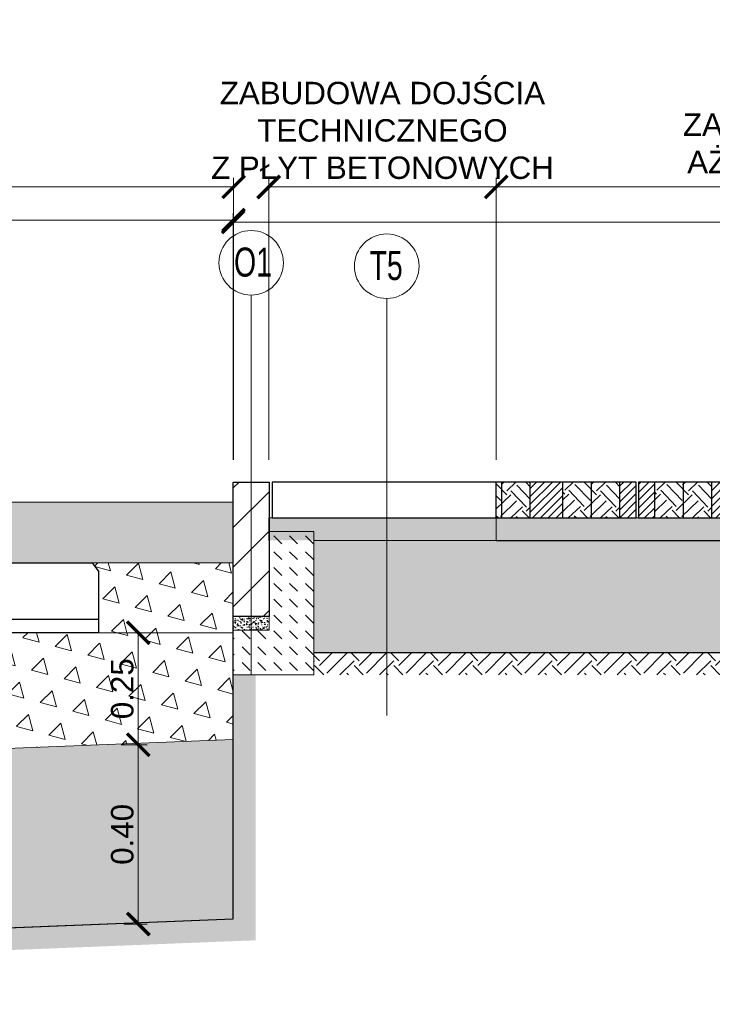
# Model space of a CAD drawing. Header units: feet. Extents: x 210.7 to 255.4, y -209.3 to -191.9.
# Tile 13 of 25: x 223.4 to 225, y -201.2 to -199. Entities that reach past the tile are written whole.
import ezdxf

# ---------------------------------------------------------------- set-up
doc = ezdxf.new("R2010")
doc.units = ezdxf.units.FT
doc.header["$MEASUREMENT"] = 0
doc.header["$PDMODE"] = 34
for name, color, linetype, lineweight in [('Beton', 8, 'Continuous', 15), ('BETON kresk', 8, 'Continuous', 9), ('Geowłóknina', 160, 'Continuous', 30), ('Miesz_niezw', 251, 'Continuous', 9), ('miesz_niezw_', 44, 'Continuous', 15), ('Mieszanka_niezw_0_315', 44, 'Continuous', 15), ('Opis', 7, 'Continuous', 15), ('Opis (wydruk czarny)', 7, 'Continuous', 15), ('Piasek', 54, 'Continuous', 15), ('Podkład', 7, 'Continuous', 30), ('Podsypka cementowo-piaskowa', 251, 'Continuous', 15), ('Podłoże gruntowe', 7, 'Continuous', 13), ('Wymiar', 7, 'Continuous', 15)]:
    doc.layers.add(name, color=color, linetype=linetype, lineweight=lineweight)
doc.layers.add('beton obram', color=7, linetype='Continuous')
doc.layers.add('kostka grafitowa', color=7, linetype='Continuous', lineweight=30, true_color=0x404040)
doc.styles.add('Opis_1_25', font='arial.ttf', dxfattribs={"height": 0.05})
doc.styles.add('Romans', font='romans.shx', dxfattribs={"width": 0.7})
doc.dimstyles.new('1_25_DK$0', dxfattribs={"dimtxt": 0.05, "dimasz": 0.05, "dimexe": 0.02, "dimexo": 0.05, "dimgap": 0.01, "dimtad": 1, "dimdec": 3, "dimzin": 3, "dimdsep": 46, "dimtxsty": 'Opis_1_25', "dimblk": 'ARCHTICK', "dimcen": 0.05, "dimclrd": 256, "dimclre": 256, "dimazin": 3, "dimtfac": 1, "dimtdec": 3, "dimtofl": 0, "dimtmove": 0, "dimatfit": 3, "dimldrblk": 'ARCHTICK', "dimfxl": 1, "dimfrac": 2, "dimtolj": 1, "dimtzin": 3, "dimlwd": -1, "dimlwe": -1, "dimarcsym": 0})
pattern_1 = [(105, (0, 0), (-0.07244443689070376, 0.01941142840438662), [0.03750000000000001, -0.03750000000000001]), (165, (0, 0), (-0.05303300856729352, -0.05303300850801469), [0.03750000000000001, -0.03750000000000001]), (45, (-0.03622221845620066, 0.009705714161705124), (-0.01941142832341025, 0.07244443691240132), [0.03750000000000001, -0.03750000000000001])]
pattern_2 = [(37.50000000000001, (9.998190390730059, 0), (-0.0003149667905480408, 0.009634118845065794), [0, -0.0076, 0, -0.0085, 0, -0.008125]), (7.499999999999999, (9.998190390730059, 0), (0.008848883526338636, 0.0141107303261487), [0, -0.004099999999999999, 0, -0.006850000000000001, 0, -0.002625]), (327.5, (9.992040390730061, 0), (0.01557070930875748, 2.829526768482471e-05), [0, -0.0025, 0, -0.009000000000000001, 0, -0.01175]), (317.5, (9.992040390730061, 0), (0.01503063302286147, 0.004388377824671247), [0, -0.00125, 0, -0.0059, 0, -0.006750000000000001])]
pattern_3 = [(45, (-53.99798389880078, -1.386479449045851), (-0.008838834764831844, 0.008838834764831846), [])]
pattern_4 = [(45, (0, 0), (-0.008838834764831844, 0.008838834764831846), [])]

# ---------------------------------------------------------------- blocks, each defined once
blk = doc.blocks.new('_ArchTick')
at = {"color": 0, "linetype": 'ByBlock', "lineweight": 0, "const_width": 0.15}
blk.add_lwpolyline([(-0.5, -0.5), (0.5, 0.5)], dxfattribs=at)
blk = doc.blocks.new('*D6')
at = {"layer": 'DEFPOINTS', "color": 0, "lineweight": 70, "transparency": 16777216}
for p in [(223.9261949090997, -199.4069429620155), (216.5261949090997, -200.0659117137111), (223.9261949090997, -200.0659117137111)]:
    blk.add_point(p, dxfattribs=at)
at = {"layer": 'Wymiar', "transparency": 16777216}
for p, q in [((216.5261949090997, -200.0159117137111), (216.5261949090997, -199.3869429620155)), ((223.9261949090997, -200.0159117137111), (223.9261949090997, -199.3869429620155)), ((216.5261949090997, -199.4069429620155), (223.9261949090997, -199.4069429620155))]:
    blk.add_line(p, q, dxfattribs=at)
at = {"layer": 'Wymiar', "transparency": 16777216, "xscale": 0.05, "yscale": 0.05, "zscale": 0.05, "rotation": 180}
blk.add_blockref('_ArchTick', (216.5261949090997, -199.4069429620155), dxfattribs=at)
at = {"layer": 'Wymiar', "transparency": 16777216, "xscale": 0.05, "yscale": 0.05, "zscale": 0.05}
blk.add_blockref('_ArchTick', (223.9261949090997, -199.4069429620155), dxfattribs=at)
at = {"layer": 'Wymiar', "color": 0, "transparency": 16777216, "insert": (220.2261949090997, -199.3710732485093), "char_height": 0.05, "attachment_point": 5, "style": 'Opis_1_25'}
blk.add_mtext('\\A1;{\\fArial|b0|i0|c238|p34;TOROWISKO KLASYCZNE PODSYPKOWE}', dxfattribs=at)
blk = doc.blocks.new('*D9')
at = {"layer": 'DEFPOINTS', "color": 0, "lineweight": 25, "transparency": 16777216}
for p in [(223.9257073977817, -199.4808866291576), (222.7261948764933, -200.0669116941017), (223.9261949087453, -200.0659117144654)]:
    blk.add_point(p, dxfattribs=at)
at = {"layer": 'Wymiar', "transparency": 16777216}
for p, q in [((222.7261532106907, -200.0169117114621), (222.7256906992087, -199.461886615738)), ((223.9261532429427, -200.0159117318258), (223.9256907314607, -199.4608866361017)), ((222.7257073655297, -199.4818866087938), (223.9257073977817, -199.4808866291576))]:
    blk.add_line(p, q, dxfattribs=at)
at = {"layer": 'Wymiar', "transparency": 16777216, "xscale": 0.05, "yscale": 0.05, "zscale": 0.05}
for p, rotation in [((222.7257073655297, -199.4818866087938), 180.0477454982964), ((223.9257073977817, -199.4808866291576), 0.04774549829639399)]:
    blk.add_blockref('_ArchTick', p, dxfattribs=dict(at, rotation=rotation))
at = {"layer": 'Wymiar', "color": 0, "transparency": 16777216, "insert": (223.3256777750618, -199.4458579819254), "char_height": 0.05, "attachment_point": 5, "rotation": 0.047745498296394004, "style": 'Opis_1_25'}
blk.add_mtext('\\A1;1.20', dxfattribs=at)
blk = doc.blocks.new('PS-60R2-SB4-1800')
at = {"layer": 'Podkład', "ltscale": 5}
for p, q in [((-88.5, 15.60000000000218), (-90, 13.60000000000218)), ((88.50000000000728, 15.60000000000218), (-88.49999999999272, 15.60000000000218)), ((-90, 1.818989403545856e-12), (-90, 13.60000000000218)), ((-10, 3.000000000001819), (-90, 3.000000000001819)), ((-89.99999999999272, 0), (89.99999999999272, 1.818989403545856e-12))]:
    blk.add_line(p, q, dxfattribs=at)
blk = doc.blocks.new('*D25')
at = {"layer": 'DEFPOINTS', "color": 0, "lineweight": 70, "transparency": 16777216}
for p in [(223.6252905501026, -200.4019116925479), (223.6252905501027, -200.6519116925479), (223.7134850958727, -200.6519116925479)]:
    blk.add_point(p, dxfattribs=at)
at = {"layer": 'Wymiar', "transparency": 16777216}
for p, q in [((223.6752905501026, -200.4019116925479), (223.7334850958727, -200.4019116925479)), ((223.7134850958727, -200.4019116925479), (223.7134850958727, -200.6519116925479)), ((223.6752905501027, -200.6519116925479), (223.7334850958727, -200.6519116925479))]:
    blk.add_line(p, q, dxfattribs=at)
at = {"layer": 'Wymiar', "transparency": 16777216, "xscale": 0.05, "yscale": 0.05, "zscale": 0.05}
for p, rotation in [((223.7134850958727, -200.4019116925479), 90), ((223.7134850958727, -200.6519116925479), 270)]:
    blk.add_blockref('_ArchTick', p, dxfattribs=dict(at, rotation=rotation))
at = {"layer": 'Wymiar', "color": 0, "transparency": 16777216, "insert": (223.6779564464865, -200.5269116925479), "char_height": 0.05, "attachment_point": 5, "rotation": 90, "style": 'Opis_1_25'}
blk.add_mtext('\\A1;0.25', dxfattribs=at)
blk = doc.blocks.new('*D26')
at = {"layer": 'DEFPOINTS', "color": 0, "transparency": 16777216}
for p in [(223.6252905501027, -200.6519116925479), (223.631285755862, -201.0519917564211), (223.7134850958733, -201.0519917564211)]:
    blk.add_point(p, dxfattribs=at)
at = {"layer": 'Wymiar', "transparency": 16777216}
for p, q in [((223.6752905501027, -200.6519116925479), (223.7334850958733, -200.6519116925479)), ((223.7134850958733, -200.6519116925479), (223.7134850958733, -201.0519917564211)), ((223.681285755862, -201.0519917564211), (223.7334850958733, -201.0519917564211))]:
    blk.add_line(p, q, dxfattribs=at)
at = {"layer": 'Wymiar', "transparency": 16777216, "xscale": 0.05, "yscale": 0.05, "zscale": 0.05}
for p, rotation in [((223.7134850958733, -200.6519116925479), 90), ((223.7134850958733, -201.0519917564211), 270)]:
    blk.add_blockref('_ArchTick', p, dxfattribs=dict(at, rotation=rotation))
at = {"layer": 'Wymiar', "color": 0, "transparency": 16777216, "insert": (223.6779564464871, -200.8519517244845), "char_height": 0.05, "attachment_point": 5, "rotation": 90, "style": 'Opis_1_25'}
blk.add_mtext('\\A1;0.40', dxfattribs=at)
blk = doc.blocks.new('*D90')
at = {"layer": 'DEFPOINTS', "color": 0, "transparency": 16777216}
for p in [(226.4443852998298, -199.4069429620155), (224.5118852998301, -199.9609117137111), (226.4443852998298, -200.0709117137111)]:
    blk.add_point(p, dxfattribs=at)
at = {"layer": 'Wymiar', "transparency": 16777216}
for p, q in [((224.5118852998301, -199.9109117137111), (224.5118852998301, -199.3869429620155)), ((226.4443852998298, -200.0209117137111), (226.4443852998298, -199.3869429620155)), ((224.5118852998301, -199.4069429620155), (226.4443852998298, -199.4069429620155))]:
    blk.add_line(p, q, dxfattribs=at)
at = {"layer": 'Wymiar', "transparency": 16777216, "xscale": 0.05, "yscale": 0.05, "zscale": 0.05, "rotation": 180}
blk.add_blockref('_ArchTick', (224.5118852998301, -199.4069429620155), dxfattribs=at)
at = {"layer": 'Wymiar', "transparency": 16777216, "xscale": 0.05, "yscale": 0.05, "zscale": 0.05}
blk.add_blockref('_ArchTick', (226.4443852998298, -199.4069429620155), dxfattribs=at)
at = {"layer": 'Wymiar', "color": 0, "transparency": 16777216, "insert": (225.5181352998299, -199.3171453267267), "char_height": 0.05, "attachment_point": 5, "style": 'Opis_1_25'}
blk.add_mtext('\\A1;{\\fArial|b0|i0|c238|p34;ZABUDOWA MIĘDZYTORZA Z PŁYT \\PAŻUROWYCH OBSIANYCH TRAWĄ}', dxfattribs=at)
blk = doc.blocks.new('*D91')
at = {"layer": 'DEFPOINTS', "color": 0, "transparency": 16777216}
for p in [(224.5118852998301, -199.4071467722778), (224.0043852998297, -200.0659117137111), (224.5118852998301, -200.0659112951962)]:
    blk.add_point(p, dxfattribs=at)
at = {"layer": 'Wymiar', "transparency": 16777216}
for p, q in [((224.0043852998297, -200.0159117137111), (224.0043852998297, -199.3871467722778)), ((224.5118852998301, -200.0159112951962), (224.5118852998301, -199.3871467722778)), ((224.0043852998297, -199.4071467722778), (224.5118852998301, -199.4071467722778))]:
    blk.add_line(p, q, dxfattribs=at)
at = {"layer": 'Wymiar', "transparency": 16777216, "xscale": 0.05, "yscale": 0.05, "zscale": 0.05, "rotation": 180}
blk.add_blockref('_ArchTick', (224.0043852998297, -199.4071467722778), dxfattribs=at)
at = {"layer": 'Wymiar', "transparency": 16777216, "xscale": 0.05, "yscale": 0.05, "zscale": 0.05}
blk.add_blockref('_ArchTick', (224.5118852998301, -199.4071467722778), dxfattribs=at)
at = {"layer": 'Wymiar', "color": 0, "transparency": 16777216, "insert": (224.2581352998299, -199.2811906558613), "char_height": 0.05, "attachment_point": 5, "style": 'Opis_1_25'}
blk.add_mtext('\\A1;{\\fArial|b0|i0|c238|p34;ZABUDOWA DOJŚCIA \\PTECHNICZNEGO \\PZ PŁYT BETONOWYCH}', dxfattribs=at)
blk = doc.blocks.new('*D92')
at = {"layer": 'DEFPOINTS', "color": 0, "transparency": 16777216}
for p in [(226.4443852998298, -199.4853983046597), (223.9252901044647, -200.0659117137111), (226.4443852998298, -200.0659117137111)]:
    blk.add_point(p, dxfattribs=at)
at = {"layer": 'Wymiar', "transparency": 16777216}
for p, q in [((223.9252901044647, -200.0159117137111), (223.9252901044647, -199.4653983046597)), ((226.4443852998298, -200.0159117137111), (226.4443852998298, -199.4653983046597)), ((223.9252901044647, -199.4853983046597), (226.4443852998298, -199.4853983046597))]:
    blk.add_line(p, q, dxfattribs=at)
at = {"layer": 'Wymiar', "transparency": 16777216, "xscale": 0.05, "yscale": 0.05, "zscale": 0.05, "rotation": 180}
blk.add_blockref('_ArchTick', (223.9252901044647, -199.4853983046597), dxfattribs=at)
at = {"layer": 'Wymiar', "transparency": 16777216, "xscale": 0.05, "yscale": 0.05, "zscale": 0.05}
blk.add_blockref('_ArchTick', (226.4443852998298, -199.4853983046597), dxfattribs=at)
at = {"layer": 'Wymiar', "color": 0, "transparency": 16777216, "insert": (225.1848377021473, -199.4498696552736), "char_height": 0.05, "attachment_point": 5, "style": 'Opis_1_25'}
blk.add_mtext('\\A1;2.60', dxfattribs=at)
blk = doc.blocks.new('PŁYTY_AŻUR')
at = {"layer": 'kostka grafitowa'}
h = blk.add_hatch(dxfattribs=at)
h.set_pattern_fill('ANSI31', color=256, scale=0.1)
h.set_pattern_definition(pattern_4)
h.paths.add_polyline_path([(278.4588691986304, -198.6794322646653), (278.4223691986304, -198.6794322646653), (278.4223691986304, -198.7594322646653), (278.4588691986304, -198.7594322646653)])
h = blk.add_hatch(dxfattribs=at)
h.set_pattern_fill('ANSI31', color=256, scale=0.1)
h.set_pattern_definition(pattern_4)
h.paths.add_polyline_path([(278.6588691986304, -198.6794322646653), (278.5858691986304, -198.6794322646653), (278.5858691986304, -198.7594322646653), (278.6588691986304, -198.7594322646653)])
h = blk.add_hatch(dxfattribs=at)
h.set_pattern_fill('ANSI31', color=256, scale=0.1)
h.set_pattern_definition(pattern_4)
h.paths.add_polyline_path([(278.8223691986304, -198.6794322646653), (278.7858691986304, -198.6794322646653), (278.7858691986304, -198.7594322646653), (278.8223691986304, -198.7594322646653)])
for p, q in [((278.5858691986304, -198.7594322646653), (278.5858691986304, -198.6794322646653)), ((278.6588691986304, -198.7594322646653), (278.6588691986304, -198.6794322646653)), ((278.7858691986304, -198.7594322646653), (278.7858691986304, -198.6794322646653))]:
    blk.add_line(p, q, dxfattribs=at)
blk.add_lwpolyline([(278.4223691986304, -198.7594322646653), (278.8223691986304, -198.7594322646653), (278.8223691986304, -198.6794322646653), (278.4223691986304, -198.6794322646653)], close=True, dxfattribs=at)
for points in [[(278.4588691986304, -198.7594322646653), (278.4588691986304, -198.6794322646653)], [(278.5223691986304, -198.7594322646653), (278.5223691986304, -198.6794322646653)], [(278.7223691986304, -198.7594322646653), (278.7223691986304, -198.6794322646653)]]:
    blk.add_lwpolyline(points, dxfattribs=at)

msp = doc.modelspace()

# ---------------------------------------------------------------- hatches: boundary and pattern name
at = {"ltscale": 5}
h = msp.add_hatch(dxfattribs=at)
h.set_pattern_fill('EARTH', color=3, scale=0.2, angle=43.85423716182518)
h.set_pattern_definition([(43.85423716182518, (8.583190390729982, 0), (0.001413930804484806, 0.070696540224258), [0.05, -0.05]), (43.85423716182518, (8.570199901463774, 0.01352071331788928), (0.001413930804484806, 0.070696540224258), [0.05, -0.05]), (43.85423716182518, (8.557209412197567, 0.02704142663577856), (0.001413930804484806, 0.070696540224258), [0.05, -0.05]), (133.8542371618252, (8.557386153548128, 0.0358784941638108), (-0.070696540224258, 0.001413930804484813), [0.05, -0.05]), (133.8542371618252, (8.570906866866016, 0.04886898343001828), (-0.070696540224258, 0.001413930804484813), [0.05, -0.05]), (133.8542371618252, (8.584427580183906, 0.06185947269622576), (-0.070696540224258, 0.001413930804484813), [0.05, -0.05])])
h.paths.add_polyline_path([(224.5118852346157, -200.0659117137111), (224.5878852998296, -200.0659117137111), (224.5878852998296, -200.145911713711), (224.5118852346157, -200.1459117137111)])
h = msp.add_hatch(dxfattribs=at)
h.set_pattern_fill('EARTH', color=3, scale=0.2, angle=43.85423716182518)
h.set_pattern_definition([(43.85423716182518, (8.78319039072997, 0), (0.001413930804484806, 0.070696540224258), [0.05, -0.05]), (43.85423716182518, (8.770199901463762, 0.01352071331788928), (0.001413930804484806, 0.070696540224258), [0.05, -0.05]), (43.85423716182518, (8.757209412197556, 0.02704142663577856), (0.001413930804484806, 0.070696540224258), [0.05, -0.05]), (133.8542371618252, (8.757386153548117, 0.0358784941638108), (-0.070696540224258, 0.001413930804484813), [0.05, -0.05]), (133.8542371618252, (8.770906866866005, 0.04886898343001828), (-0.070696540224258, 0.001413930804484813), [0.05, -0.05]), (133.8542371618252, (8.784427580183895, 0.06185947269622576), (-0.070696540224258, 0.001413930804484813), [0.05, -0.05])])
h.paths.add_polyline_path([(224.6608852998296, -200.0659117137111), (224.7878852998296, -200.0659117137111), (224.7878852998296, -200.145911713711), (224.6608852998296, -200.1459117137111)])
h = msp.add_hatch(dxfattribs=at)
h.set_pattern_fill('EARTH', color=3, scale=0.2, angle=43.85423716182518)
h.set_pattern_definition([(43.85423716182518, (8.988190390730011, 0), (0.001413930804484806, 0.070696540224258), [0.05, -0.05]), (43.85423716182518, (8.975199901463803, 0.01352071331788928), (0.001413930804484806, 0.070696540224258), [0.05, -0.05]), (43.85423716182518, (8.962209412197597, 0.02704142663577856), (0.001413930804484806, 0.070696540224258), [0.05, -0.05]), (133.8542371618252, (8.962386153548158, 0.0358784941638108), (-0.070696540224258, 0.001413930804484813), [0.05, -0.05]), (133.8542371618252, (8.975906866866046, 0.04886898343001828), (-0.070696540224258, 0.001413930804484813), [0.05, -0.05]), (133.8542371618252, (8.989427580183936, 0.06185947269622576), (-0.070696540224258, 0.001413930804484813), [0.05, -0.05])])
h.paths.add_polyline_path([(224.8658852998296, -200.0659117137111), (224.9928852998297, -200.0659117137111), (224.9928852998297, -200.145911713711), (224.8658852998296, -200.1459117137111)])
at = {"layer": 'BETON kresk'}
h = msp.add_hatch(dxfattribs=at)
h.set_pattern_fill('ANSI31', color=256, scale=0.5)
h.set_pattern_definition([(45, (-20.95623478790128, -90.96495820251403), (-0.04419417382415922, 0.04419417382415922), [])])
h.paths.add_polyline_path([(223.9252901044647, -200.3659117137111), (224.0052901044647, -200.3659117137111), (224.0052901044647, -200.0659117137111), (223.9252901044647, -200.0659117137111)])
at = {"layer": 'kostka grafitowa'}
h = msp.add_hatch(dxfattribs=at)
h.set_pattern_fill('ANSI31', color=256, scale=0.1)
h.set_pattern_definition(pattern_3)
h.paths.add_polyline_path([(224.6608852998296, -200.0659117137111), (224.5878852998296, -200.0659117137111), (224.5878852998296, -200.1459117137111), (224.6608852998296, -200.1459117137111)])
h = msp.add_hatch(dxfattribs=at)
h.set_pattern_fill('ANSI31', color=256, scale=0.1)
h.set_pattern_definition(pattern_3)
h.paths.add_polyline_path([(224.8243852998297, -200.0659117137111), (224.7878852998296, -200.0659117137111), (224.7878852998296, -200.1459117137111), (224.8243852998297, -200.1459117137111)])
at = {"layer": 'Miesz_niezw'}
h = msp.add_hatch(dxfattribs=at)
h.set_pattern_fill('TRIANG', color=256, scale=0.2, angle=45)
h.set_pattern_definition([(105, (5.153254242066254, 0), (-0.07244443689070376, 0.01941142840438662), [0.03750000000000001, -0.03750000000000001]), (165, (5.153254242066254, 0), (-0.05303300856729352, -0.05303300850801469), [0.03750000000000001, -0.03750000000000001]), (45, (5.117032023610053, 0.009705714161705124), (-0.01941142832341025, 0.07244443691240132), [0.03750000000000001, -0.03750000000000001])])
h.paths.add_polyline_path([(223.9252901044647, -200.1108375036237), (216.5261949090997, -200.1108375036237), (216.5261980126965, -200.2459224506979), (223.9252901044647, -200.2459224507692)])
h = msp.add_hatch(dxfattribs=at)
h.set_pattern_fill('TRIANG', color=256, scale=0.2, angle=45)
h.set_pattern_definition(pattern_1)
h.paths.add_polyline_path([(223.6102905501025, -200.2459116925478), (223.6252905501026, -200.2659116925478), (223.6252905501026, -200.4019116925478), (223.9252901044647, -200.4019116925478), (223.9252901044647, -200.2459858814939)])
h = msp.add_hatch(dxfattribs=at)
h.set_pattern_fill('TRIANG', color=256, scale=0.2, angle=45)
h.set_pattern_definition(pattern_1)
h.paths.add_polyline_path([(220.2257425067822, -200.4019116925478), (220.2257425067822, -201.0621847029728), (220.4054314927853, -201.0621847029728), (220.5005256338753, -200.7769022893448), (223.9252901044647, -200.6399117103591), (223.9252901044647, -200.4019116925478)])
at = {"layer": 'miesz_niezw_'}
h = msp.add_hatch(dxfattribs=at)
h.set_pattern_fill('AR-CONC', color=256, scale=0.01, style=0)
h.set_pattern_definition([(49.99999999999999, (-52.98798389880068, -1.386479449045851), (0.07172601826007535, -0.006275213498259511), [0.0075, -0.0825]), (355, (-52.98798389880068, -1.386479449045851), (-0.0138751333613, 0.07521921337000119), [0.006, -0.066]), (100.45144446, (-52.98200673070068, -1.387002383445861), (0.0578508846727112, 0.06894399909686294), [0.006374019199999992, -0.07011421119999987]), (46.18420000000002, (-52.98798389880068, -1.366479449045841), (0.1067241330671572, -0.01655192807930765), [0.01124999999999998, -0.1237499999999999]), (96.63563549, (-52.97909022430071, -1.367858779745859), (0.09346619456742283, 0.09741186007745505), [0.0095610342, -0.105171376]), (351.1841639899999, (-52.98798389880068, -1.366479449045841), (0.09346619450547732, 0.09741186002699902), [0.009000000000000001, -0.0990000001]), (21, (-52.97798389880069, -1.371479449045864), (0.05969070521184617, -0.04026188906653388), [0.0075, -0.0825]), (326.0000000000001, (-52.97798389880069, -1.371479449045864), (0.02433153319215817, 0.0725150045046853), [0.006, -0.066]), (71.45144474, (-52.97300967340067, -1.374834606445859), (0.08402223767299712, 0.03225311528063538), [0.006374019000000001, -0.0701142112]), (37.50000000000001, (-52.98798389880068, -1.386479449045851), (0.001215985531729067, 0.03328938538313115), [0, -0.0652, 0, -0.067, 0, -0.06625]), (7.499999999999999, (-52.98798389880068, -1.386479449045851), (0.02630695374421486, 0.03944117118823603), [0, -0.0382, 0, -0.0637, 0, -0.02525]), (327.5, (-53.01028389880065, -1.386479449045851), (0.0533822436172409, -0.002255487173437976), [0, -0.025, 0, -0.078, 0, -0.1035]), (317.5, (-53.0202838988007, -1.386479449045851), (0.05831861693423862, 0.01001049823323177), [0, -0.0325, 0, -0.0518, 0, -0.0735])])
h.paths.add_polyline_path([(226.3443852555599, -200.1959117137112), (224.1043856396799, -200.195911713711), (224.1043849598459, -200.265911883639), (224.1043851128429, -200.2659115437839), (224.1043852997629, -200.445911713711), (226.3443852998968, -200.4459117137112), (226.3443852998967, -200.2659115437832), (226.3443859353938, -200.265911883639)])
at = {"layer": 'Mieszanka_niezw_0_315', "ltscale": 10}
h = msp.add_hatch(dxfattribs=at)
h.set_pattern_fill('AR-CONC', color=256, scale=0.01, style=0)
h.set_pattern_definition([(49.99999999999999, (0, 0), (0.07172601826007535, -0.006275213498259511), [0.0075, -0.0825]), (355, (0, 0), (-0.0138751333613, 0.07521921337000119), [0.006, -0.066]), (100.45144446, (0.0059771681, -0.0005229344), (0.0578508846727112, 0.06894399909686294), [0.006374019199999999, -0.07011421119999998]), (46.18420000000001, (0, 0.02), (0.1067241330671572, -0.01655192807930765), [0.01125, -0.12375]), (96.63563549, (0.0088936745, 0.0186206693), (0.09346619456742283, 0.09741186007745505), [0.0095610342, -0.105171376]), (351.1841639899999, (0, 0.02), (0.09346619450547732, 0.09741186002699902), [0.009000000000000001, -0.0990000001]), (21, (0.01, 0.015), (0.05969070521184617, -0.04026188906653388), [0.0075, -0.0825]), (326.0000000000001, (0.01, 0.015), (0.02433153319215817, 0.0725150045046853), [0.006, -0.066]), (71.45144474, (0.0149742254, 0.0116448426), (0.08402223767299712, 0.03225311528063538), [0.006374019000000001, -0.0701142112]), (37.50000000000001, (0, 0), (0.001215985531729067, 0.03328938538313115), [0, -0.0652, 0, -0.067, 0, -0.06625]), (7.499999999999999, (0, 0), (0.02630695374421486, 0.03944117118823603), [0, -0.0382, 0, -0.0637, 0, -0.02525]), (327.5, (-0.0223, 0), (0.0533822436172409, -0.002255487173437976), [0, -0.025, 0, -0.078, 0, -0.1035]), (317.5, (-0.0323, 0), (0.05831861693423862, 0.01001049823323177), [0, -0.0325, 0, -0.0518, 0, -0.0735])])
h.paths.add_polyline_path([(220.3652824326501, -201.1826318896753), (220.5005256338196, -200.7769022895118), (223.9252901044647, -200.6399117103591), (223.9252901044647, -201.0402315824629)])
at = {"layer": 'Opis'}
h = msp.add_hatch(dxfattribs=at)
h.set_pattern_fill('DASH', color=256, scale=0.2, angle=135)
h.set_pattern_definition([(135, (-78.18402995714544, -3.132862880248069), (-0.03535533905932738, 3.469446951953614e-18), [0.025, -0.025])])
h.paths.add_polyline_path([(223.9252901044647, -200.4959117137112), (224.1052901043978, -200.4959117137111), (224.1052901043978, -200.1759116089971), (224.0052894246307, -200.1759119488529), (224.0052901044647, -200.3959117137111), (223.9252901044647, -200.3959117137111)])
at = {"layer": 'Piasek', "lineweight": 5}
h = msp.add_hatch(dxfattribs=at)
h.set_pattern_fill('AR-SAND', color=256, scale=0.005, style=0)
h.set_pattern_definition(pattern_2)
h.paths.add_polyline_path([(226.3443855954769, -200.195911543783), (226.444386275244, -200.1959118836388), (226.4443862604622, -200.1459128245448), (224.5118852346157, -200.145911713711), (224.5118852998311, -200.195911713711), (226.3443855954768, -200.1959127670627)])
at = {"layer": 'Podsypka cementowo-piaskowa', "lineweight": 5}
h = msp.add_hatch(dxfattribs=at)
h.set_pattern_fill('AR-SAND', color=256, scale=0.005, style=0)
h.set_pattern_definition(pattern_2)
h.paths.add_polyline_path([(224.1043849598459, -200.1959115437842), (224.1043852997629, -200.1959117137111), (224.5118852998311, -200.1959117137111), (224.5118852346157, -200.1459117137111), (224.0043852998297, -200.1459117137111), (224.0043849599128, -200.1959118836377)])
h = msp.add_hatch(dxfattribs=at)
h.set_pattern_fill('AR-SAND', color=256, scale=0.005, style=0)
h.set_pattern_definition([(37.50000000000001, (0, 0.09999999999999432), (-0.0003149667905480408, 0.009634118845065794), [0, -0.0076, 0, -0.0085, 0, -0.008125]), (7.499999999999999, (0, 0.09999999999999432), (0.008848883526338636, 0.0141107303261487), [0, -0.004099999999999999, 0, -0.006850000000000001, 0, -0.002625]), (327.5, (-0.00615, 0.09999999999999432), (0.01557070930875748, 2.829526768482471e-05), [0, -0.0025, 0, -0.009000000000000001, 0, -0.01175]), (317.5, (-0.00615, 0.09999999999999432), (0.01503063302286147, 0.004388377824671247), [0, -0.00125, 0, -0.0059, 0, -0.006750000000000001])])
h.paths.add_polyline_path([(224.0052901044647, -200.3659117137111), (224.0052901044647, -200.3959117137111), (223.9252901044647, -200.3959117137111), (223.9252901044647, -200.3659117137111)])
at = {"layer": 'Podłoże gruntowe'}
h = msp.add_hatch(dxfattribs=at)
h.set_pattern_fill('EARTH', color=256, scale=0.25, angle=45, style=0)
h.set_pattern_definition([(45, (-25.19286329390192, -57.23105292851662), (6.938893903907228e-18, 0.08838834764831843), [0.0625, -0.0625]), (45, (-25.209436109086, -57.2144801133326), (6.938893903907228e-18, 0.08838834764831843), [0.0625, -0.0625]), (45, (-25.22600892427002, -57.19790729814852), (6.938893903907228e-18, 0.08838834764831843), [0.0625, -0.0625]), (135, (-25.22600892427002, -57.18685875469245), (-0.08838834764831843, 1.387778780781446e-17), [0.0625, -0.0625]), (135, (-25.209436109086, -57.17028593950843), (-0.08838834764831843, 1.387778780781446e-17), [0.0625, -0.0625]), (135, (-25.19286329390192, -57.15371312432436), (-0.08838834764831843, 1.387778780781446e-17), [0.0625, -0.0625])])
h.paths.add_polyline_path([(224.1043852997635, -200.4459117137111), (224.1043852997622, -200.4959117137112), (226.3443852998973, -200.4959117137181), (226.344385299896, -200.4459117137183)])
h = msp.add_hatch(dxfattribs=at)
h.set_pattern_fill('EARTH', color=256, scale=0.25, angle=45, style=0)
h.set_pattern_definition([(45, (0, 0.05003998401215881), (0, 0.08838834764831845), [0.0625, -0.0625]), (45, (-0.01657281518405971, 0.06661279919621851), (0, 0.08838834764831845), [0.0625, -0.0625]), (45, (-0.03314563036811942, 0.08318561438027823), (0, 0.08838834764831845), [0.0625, -0.0625]), (135, (-0.03314563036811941, 0.09423415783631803), (-0.08838834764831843, 6.938893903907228e-18), [0.0625, -0.0625]), (135, (-0.01657281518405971, 0.1108069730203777), (-0.08838834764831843, 6.938893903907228e-18), [0.0625, -0.0625]), (135, (0, 0.1273797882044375), (-0.08838834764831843, 6.938893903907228e-18), [0.0625, -0.0625])])
h.paths.add_polyline_path([(220.4186992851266, -201.1804952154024), (220.4017938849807, -201.2312114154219), (223.9752901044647, -201.0882715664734), (223.9752901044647, -200.4959117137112), (223.9252901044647, -200.4959117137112), (223.9252901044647, -201.0402315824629)])

# ---------------------------------------------------------------- linework, layer by layer
at = {"layer": 'beton obram'}
for points in [[(223.9252901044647, -200.0659117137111), (224.0052901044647, -200.0659117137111), (224.0052901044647, -200.3659117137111), (223.9252901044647, -200.3659117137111)], [(224.0118852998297, -200.0659117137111), (224.0118852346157, -200.1459117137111), (224.5118852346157, -200.1459117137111), (224.5118852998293, -200.0659122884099)]]:
    msp.add_lwpolyline(points, close=True, dxfattribs=at)
at = {"layer": 'Geowłóknina', "ltscale": 5}
for points in [[(220.365282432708, -201.1826318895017), (223.9252901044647, -201.0402315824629), (223.9252901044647, -200.1108375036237)], [(224.5118850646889, -200.1959117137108), (226.3443855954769, -200.1959117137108)], [(224.1043852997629, -200.445911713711), (226.3443852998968, -200.4459117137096)]]:
    msp.add_lwpolyline(points, dxfattribs=at)
at = {"layer": 'kostka grafitowa'}
for p, q in [((224.5878852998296, -200.1459117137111), (224.5878852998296, -200.0659117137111)), ((224.6608852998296, -200.1459117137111), (224.6608852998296, -200.0659117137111)), ((224.7878852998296, -200.1459117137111), (224.7878852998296, -200.0659117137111))]:
    msp.add_line(p, q, dxfattribs=at)
for points in [[(224.5118852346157, -200.1459117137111), (224.8243852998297, -200.1459117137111), (224.8243852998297, -200.0659117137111), (224.5118852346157, -200.0659117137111)], [(224.5243852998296, -200.1459117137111), (224.5243852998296, -200.0659117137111)], [(224.7243852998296, -200.1459117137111), (224.7243852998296, -200.0659117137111)]]:
    msp.add_lwpolyline(points, dxfattribs=at)
at = {"layer": 'Miesz_niezw'}
for p, q in [((223.6102905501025, -200.2459116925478), (223.9252901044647, -200.2459116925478)), ((223.6252905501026, -200.4019116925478), (223.9252901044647, -200.4019116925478)), ((220.5005256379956, -200.7769022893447), (223.9252901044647, -200.6399117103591))]:
    msp.add_line(p, q, dxfattribs=at)
for points in [[(216.5261949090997, -200.1108375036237), (223.9252901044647, -200.1108375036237)], [(223.9252901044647, -200.5828745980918), (223.9252901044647, -200.8054746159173)]]:
    msp.add_lwpolyline(points, dxfattribs=at)
at = {"layer": 'miesz_niezw_'}
for p, q in [((224.1043852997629, -200.195911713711), (224.5118852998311, -200.195911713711)), ((224.1043852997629, -200.445911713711), (226.3443852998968, -200.4459117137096))]:
    msp.add_line(p, q, dxfattribs=at)
at = {"layer": 'Mieszanka_niezw_0_315', "ltscale": 10}
msp.add_line((220.3652824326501, -201.1826318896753), (223.9252901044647, -201.0402315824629), dxfattribs=at)
for points in [[(226.4443852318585, -200.1659118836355), (226.4443852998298, -200.1459117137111), (224.0043852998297, -200.145911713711), (224.0043852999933, -200.195911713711)], [(224.1043852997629, -200.195911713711), (224.5118852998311, -200.195911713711)]]:
    msp.add_lwpolyline(points, dxfattribs=at)
at = {"layer": 'Opis'}
msp.add_lwpolyline([(223.9252901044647, -200.4959117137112), (224.1052901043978, -200.4959117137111), (224.1052901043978, -200.1759116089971), (224.0052894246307, -200.1759119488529), (224.0052901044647, -200.3959117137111), (223.9252901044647, -200.3959117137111)], close=True, dxfattribs=at)
at = {"layer": 'Opis (wydruk czarny)'}
for points in [[(223.9652901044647, -200.4959117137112), (223.9652901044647, -199.6484066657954)], [(224.2676903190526, -200.5864130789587), (224.2676903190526, -199.6559797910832)]]:
    msp.add_lwpolyline(points, dxfattribs=at)
for centre in [(223.9652901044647, -199.5764066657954), (224.2676903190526, -199.5839797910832)]:
    msp.add_circle(centre, 0.07200000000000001, dxfattribs=at)
at = {"layer": 'Podsypka cementowo-piaskowa', "lineweight": 5}
msp.add_lwpolyline([(224.5118852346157, -200.1459117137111), (224.5118852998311, -200.195911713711)], dxfattribs=at)
msp.add_lwpolyline([(224.0052901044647, -200.3659117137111), (224.0052901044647, -200.3959117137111), (223.9252901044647, -200.3959117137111), (223.9252901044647, -200.3659117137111)], close=True, dxfattribs=at)

# ---------------------------------------------------------------- block references
at = {"xscale": -0.01, "yscale": 0.01, "zscale": 0.01}
msp.add_blockref('PS-60R2-SB4-1800', (222.7252905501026, -200.4019116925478), dxfattribs=at)
at = {"layer": 'Beton', "color": 3, "lineweight": 50}
msp.add_blockref('PŁYTY_AŻUR', (-53.59298389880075, -1.386479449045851), dxfattribs=at)

# ---------------------------------------------------------------- texts
at = {"layer": 'Opis (wydruk czarny)', "char_height": 0.06479999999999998, "width": 0.1407575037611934, "attachment_point": 1, "style": 'Romans'}
for s, insert in [('\\pi0.03546;{\\fArial|b0|i0|c238|p34;O1}', (223.8915873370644, -199.5423793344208)), ('\\pi0.03542;{\\fArial|b0|i0|c238|p34;T5}', (224.1939875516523, -199.5499524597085))]:
    msp.add_mtext(s, dxfattribs=dict(at, insert=insert))

# ---------------------------------------------------------------- dimensions: what is measured, and where the dimension line sits
at = {"layer": 'Wymiar'}
for base, p1, p2, text, picture, middle in [((226.4443852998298, -199.4069429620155), (224.5118852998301, -199.9609117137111), (226.4443852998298, -200.0709117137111), '{\\fArial|b0|i0|c238|p34;ZABUDOWA MIĘDZYTORZA Z PŁYT \\PAŻUROWYCH OBSIANYCH TRAWĄ}', '*D90', (225.5181352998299, -199.4069429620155)), ((224.5118852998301, -199.4071467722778), (224.0043852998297, -200.0659117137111), (224.5118852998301, -200.0659112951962), '{\\fArial|b0|i0|c238|p34;ZABUDOWA DOJŚCIA \\PTECHNICZNEGO \\PZ PŁYT BETONOWYCH}', '*D91', (224.2581352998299, -199.4071467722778))]:
    dim = msp.add_linear_dim(base=base, p1=p1, p2=p2, angle=180, text=text, dimstyle='1_25_DK$0', override={"dimdec": 2}, dxfattribs=at)
    dim.commit()
    dim.dimension.update_dxf_attribs({"geometry": picture, "text_midpoint": middle, "dimtype": 160})
for p1, p2, distance, text, picture, middle in [((216.5261949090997, -200.0659117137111), (223.9261949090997, -200.0659117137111), 0.6589687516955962, '{\\fArial|b0|i0|c238|p34;TOROWISKO KLASYCZNE PODSYPKOWE}', '*D6', (220.2261949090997, -199.3710732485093)), ((223.9252901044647, -200.0659117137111), (226.4443852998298, -200.0659117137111), 0.5805134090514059, '2.60', '*D92', (225.1848377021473, -199.4498696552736))]:
    dim = msp.add_aligned_dim(p1=p1, p2=p2, distance=distance, text=text, dimstyle='1_25_DK$0', override={"dimdec": 2}, dxfattribs=at)
    dim.commit()
    dim.dimension.update_dxf_attribs({"geometry": picture, "text_midpoint": middle})
for p1, p2, distance, picture, middle in [((222.7261948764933, -200.0669116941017), (223.9261949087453, -200.0659117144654), 0.5850252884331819, '*D9', (223.3256777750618, -199.4458579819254)), ((223.6252905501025, -200.4019116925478), (223.6252905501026, -200.6519116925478), 0.08819454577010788, '*D25', (223.6779564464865, -200.5269116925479))]:
    dim = msp.add_aligned_dim(p1=p1, p2=p2, distance=distance, dimstyle='1_25_DK$0', override={"dimdec": 2}, dxfattribs=at)
    dim.commit()
    dim.dimension.update_dxf_attribs({"geometry": picture, "text_midpoint": middle})
dim = msp.add_linear_dim(base=(223.7134850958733, -201.0519917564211), p1=(223.6252905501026, -200.6519116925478), p2=(223.6312857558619, -201.051991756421), angle=90.00000000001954, dimstyle='1_25_DK$0', override={"dimdec": 2}, dxfattribs=at)
dim.commit()
dim.dimension.update_dxf_attribs({"geometry": '*D26', "text_midpoint": (223.6779564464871, -200.8519517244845)})

doc.saveas('drawing.dxf')
